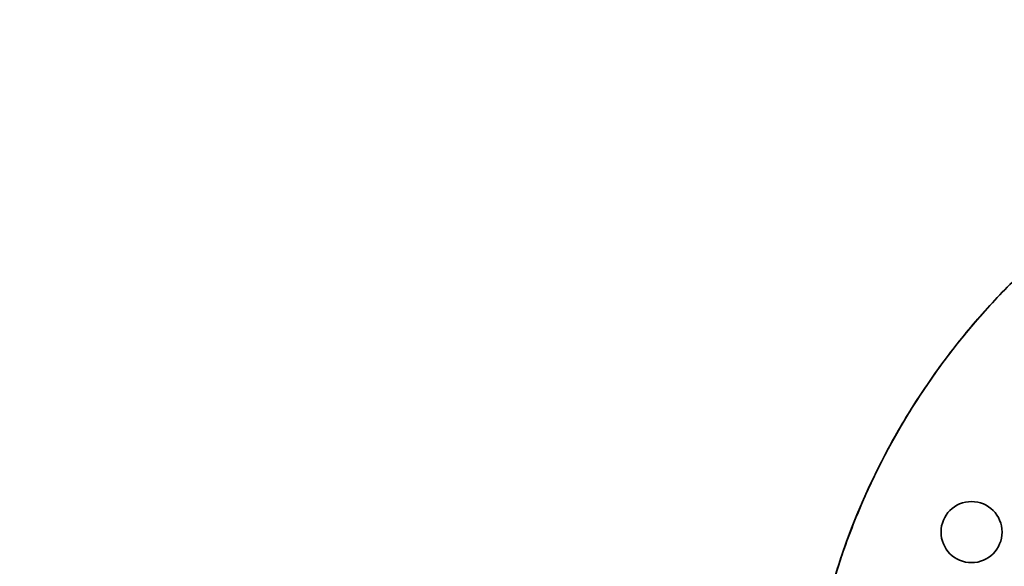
# Model space of a CAD drawing. Header units: millimetres. Extents: x 0 to 7128, y 0 to 5040.
# Tile 41 of 93: x 1060 to 1143, y 2882 to 2929. Entities that reach past the tile are written whole.
import ezdxf

# ---------------------------------------------------------------- set-up
doc = ezdxf.new("R2010")
doc.units = ezdxf.units.MM
doc.header["$LTSCALE"] = 12
doc.layers.add('Spigoli visibili(ISO)', color=7, linetype='Continuous', lineweight=35)

msp = doc.modelspace()

# ---------------------------------------------------------------- linework, layer by layer
at = {"layer": 'Spigoli visibili(ISO)'}
msp.add_circle((1140.6374, 2885.3768), 2.6, dxfattribs=at)
for centre, radius, start, end in [((1186.6778, 2863.9078), 207.5, 98.902984, 171.097016), ((1186.6778, 2863.9078), 60.325, 105.46601, 254.53399), ((1140.6374, 2885.3768), 2.6, 180, 0)]:
    msp.add_arc(centre, radius, start, end, dxfattribs=at)
msp.add_open_spline([(1153.4032, 2914.2258), (1153.2208, 2914.1052), (1153.039, 2913.9835), (1152.8578, 2913.8609), (1151.5033, 2912.9438), (1150.1882, 2911.9733), (1148.9126, 2910.9492), (1147.637, 2909.9251), (1146.4051, 2908.851), (1145.2169, 2907.7267), (1144.0287, 2906.6024), (1142.8881, 2905.4317), (1141.7951, 2904.2147), (1140.7021, 2902.9976), (1139.6604, 2901.7382), (1138.6699, 2900.4364), (1137.6794, 2899.1347), (1136.7433, 2897.7948), (1135.8618, 2896.4169), (1134.9803, 2895.0389), (1134.1562, 2893.6275), (1133.3895, 2892.1825), (1132.6228, 2890.7375), (1131.916, 2889.2638), (1131.2692, 2887.7613), (1130.6224, 2886.2588), (1130.0377, 2884.7325), (1129.515, 2883.1825), (1128.9923, 2881.6324), (1128.5335, 2880.0637), (1128.1384, 2878.4763), (1127.7434, 2876.889), (1127.4134, 2875.2882), (1127.1486, 2873.674), (1126.9864, 2872.6853), (1126.849, 2871.6937), (1126.7363, 2870.6989)], degree=3, knots=[26.8170583, 26.8170583, 26.8170583, 26.8170583, 27.7447228, 27.7447228, 27.7447228, 34.6809035, 34.6809035, 34.6809035, 41.6170842, 41.6170842, 41.6170842, 48.5532649, 48.5532649, 48.5532649, 55.4894456, 55.4894456, 55.4894456, 62.4256264, 62.4256264, 62.4256264, 69.3618071, 69.3618071, 69.3618071, 76.2979878, 76.2979878, 76.2979878, 83.2341685, 83.2341685, 83.2341685, 90.1703492, 90.1703492, 90.1703492, 97.1065299, 97.1065299, 97.1065299, 101.3547302, 101.3547302, 101.3547302, 101.3547302], dxfattribs=at)

doc.saveas('drawing.dxf')
